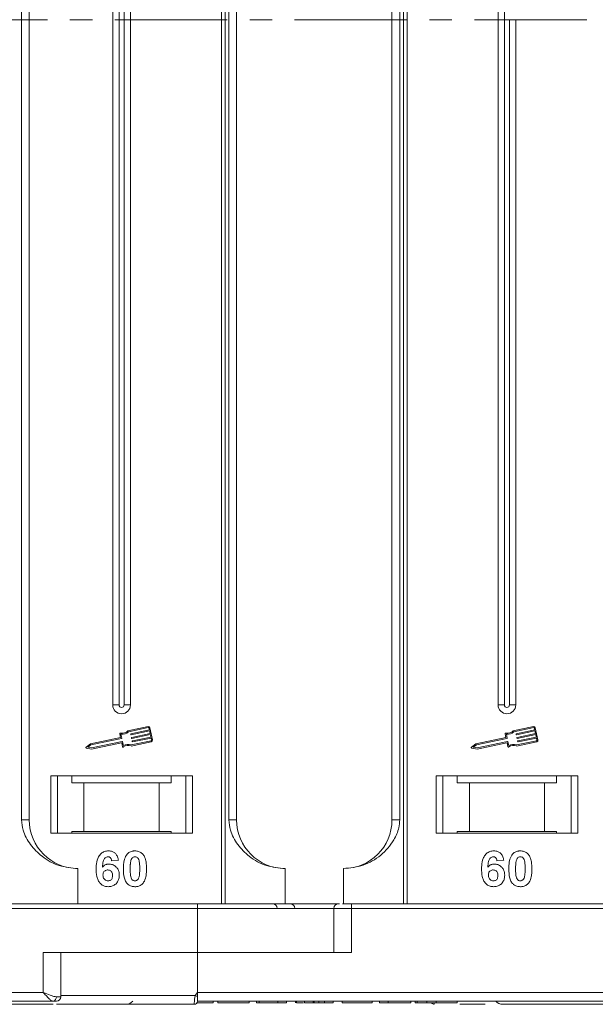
# Model space of a CAD drawing. Header units: millimetres. Extents: x -645 to 830, y -176 to 857.
# Tile 20 of 76: x 77 to 142, y 53 to 165. Entities that reach past the tile are written whole.
import ezdxf

# ---------------------------------------------------------------- set-up
doc = ezdxf.new("R2010")
doc.units = ezdxf.units.MM
doc.linetypes.add('CENTERX2', pattern=[20.32, 12.7, -2.54, 2.54, -2.54])

msp = doc.modelspace()

# ---------------------------------------------------------------- linework, layer by layer
at = {"color": 7, "linetype": 'Continuous', "lineweight": 15}
for p, q in [((100.004, 264.526), (100.004, 164.526)), ((100.423, 164.526), (100.423, 264.526)), ((120.579, 264.526), (120.579, 164.526)), ((120.998, 164.526), (120.998, 264.526)), ((77.401, 255.026), (77.401, 164.526)), ((78.286, 164.526), (78.286, 255.026)), ((100.83, 255.026), (100.83, 164.526)), ((101.716, 164.526), (101.716, 255.026)), ((119.286, 255.026), (119.286, 164.526)), ((120.172, 164.526), (120.172, 255.026)), ((87.716, 242.026), (87.716, 164.526)), ((88.431, 242.026), (88.431, 164.526)), ((89.001, 164.526), (89.001, 242.026)), ((89.716, 164.526), (89.716, 242.026)), ((131.286, 242.026), (131.286, 164.526)), ((132.001, 242.026), (132.001, 164.526)), ((77.401, 164.526), (77.401, 74.026)), ((78.286, 74.026), (78.286, 164.526)), ((87.716, 164.526), (87.716, 87.026)), ((88.431, 164.526), (88.431, 87.026)), ((89.001, 87.026), (89.001, 164.526)), ((89.716, 87.026), (89.716, 164.526)), ((100.004, 164.526), (100.004, 64.526)), ((100.423, 64.526), (100.423, 164.526)), ((100.83, 164.526), (100.83, 74.026)), ((101.716, 74.026), (101.716, 164.526)), ((119.286, 164.526), (119.286, 74.026)), ((120.172, 74.026), (120.172, 164.526)), ((120.579, 164.526), (120.579, 64.526)), ((120.998, 64.526), (120.998, 164.526)), ((131.286, 164.526), (131.286, 87.026)), ((132.001, 164.526), (132.001, 87.026)), ((132.571, 87.026), (132.571, 164.526)), ((133.286, 87.026), (133.286, 164.526)), ((88.431, 87.026), (87.716, 87.026)), ((89.716, 87.026), (89.001, 87.026)), ((132.001, 87.026), (131.286, 87.026)), ((133.286, 87.026), (132.571, 87.026)), ((88.511, 83.781), (88.605, 83.336)), ((88.645, 83.718), (88.738, 83.274)), ((91.712, 84.593), (89.434, 84.111)), ((91.736, 84.478), (89.494, 84.004)), ((89.761, 83.671), (89.749, 83.728)), ((89.772, 83.763), (91.855, 84.203)), ((91.879, 84.088), (89.796, 83.648)), ((89.857, 83.361), (91.94, 83.801)), ((91.964, 83.686), (89.881, 83.246)), ((91.855, 84.203), (91.806, 84.433)), ((91.94, 83.801), (91.879, 84.088)), ((92.212, 83.078), (91.921, 84.457)), ((92.025, 83.398), (91.964, 83.686)), ((132.082, 83.781), (132.176, 83.336)), ((132.215, 83.718), (132.309, 83.274)), ((135.283, 84.593), (133.004, 84.111)), ((135.307, 84.478), (133.064, 84.004)), ((133.332, 83.671), (133.32, 83.728)), ((133.343, 83.763), (135.425, 84.203)), ((135.449, 84.088), (133.367, 83.648)), ((133.428, 83.361), (135.51, 83.801)), ((135.534, 83.686), (133.452, 83.246)), ((135.425, 84.203), (135.377, 84.433)), ((135.51, 83.801), (135.449, 84.088)), ((135.783, 83.078), (135.491, 84.457)), ((135.595, 83.398), (135.534, 83.686)), ((85.207, 82.618), (84.705, 82.267)), ((85.254, 82.508), (84.885, 82.25)), ((88.605, 83.336), (85.207, 82.618)), ((88.716, 83.24), (85.254, 82.508)), ((85.327, 82.163), (88.789, 82.895)), ((85.328, 82.044), (88.698, 82.756)), ((88.733, 82.733), (88.821, 82.317)), ((88.823, 82.872), (88.917, 82.428)), ((89.798, 82.388), (92.076, 82.869)), ((89.809, 82.51), (92.052, 82.984)), ((89.846, 83.268), (89.834, 83.326)), ((89.931, 82.866), (89.919, 82.924)), ((89.942, 82.958), (92.025, 83.398)), ((92.049, 83.284), (89.966, 82.844)), ((92.097, 83.054), (92.049, 83.284)), ((128.777, 82.618), (128.275, 82.267)), ((128.825, 82.508), (128.456, 82.25)), ((132.176, 83.336), (128.777, 82.618)), ((132.286, 83.24), (128.825, 82.508)), ((128.898, 82.163), (132.359, 82.895)), ((128.899, 82.044), (132.268, 82.756)), ((132.303, 82.733), (132.391, 82.317)), ((132.394, 82.872), (132.488, 82.428)), ((133.368, 82.388), (135.647, 82.869)), ((133.38, 82.51), (135.623, 82.984)), ((133.417, 83.268), (133.405, 83.326)), ((133.502, 82.866), (133.49, 82.924)), ((133.512, 82.958), (135.595, 83.398)), ((135.619, 83.284), (133.537, 82.844)), ((135.668, 83.054), (135.619, 83.284)), ((84.727, 82.161), (85.328, 82.044)), ((84.885, 82.25), (85.327, 82.163)), ((128.297, 82.161), (128.899, 82.044)), ((128.456, 82.25), (128.898, 82.163)), ((96.716, 79.026), (80.716, 79.026)), ((80.716, 79.026), (80.716, 72.526)), ((81.466, 72.526), (81.466, 79.026)), ((83.102, 79.026), (83.102, 78.226)), ((83.102, 78.226), (84.466, 78.226)), ((84.466, 78.226), (84.466, 72.726)), ((84.466, 78.226), (92.966, 78.226)), ((92.966, 72.726), (92.966, 78.226)), ((92.966, 78.226), (94.329, 78.226)), ((94.329, 78.226), (94.329, 79.026)), ((95.966, 79.026), (95.966, 72.526)), ((96.716, 72.526), (96.716, 79.026)), ((140.286, 79.026), (124.286, 79.026)), ((124.286, 79.026), (124.286, 72.526)), ((125.036, 72.526), (125.036, 79.026)), ((126.673, 79.026), (126.673, 78.226)), ((126.673, 78.226), (128.036, 78.226)), ((128.036, 78.226), (128.036, 72.726)), ((128.036, 78.226), (136.536, 78.226)), ((136.536, 72.726), (136.536, 78.226)), ((136.536, 78.226), (137.9, 78.226)), ((137.9, 78.226), (137.9, 79.026)), ((139.536, 79.026), (139.536, 72.526)), ((140.286, 72.526), (140.286, 79.026)), ((77.401, 74.026), (78.286, 74.026)), ((100.83, 74.026), (101.716, 74.026)), ((119.286, 74.026), (120.172, 74.026)), ((80.716, 72.526), (96.716, 72.526)), ((84.466, 72.726), (83.102, 72.726)), ((83.102, 72.526), (83.102, 72.726)), ((84.466, 72.726), (92.966, 72.726)), ((94.329, 72.726), (92.966, 72.726)), ((94.329, 72.726), (94.329, 72.526)), ((124.286, 72.526), (140.286, 72.526)), ((128.036, 72.726), (126.673, 72.726)), ((126.673, 72.526), (126.673, 72.726)), ((128.036, 72.726), (136.536, 72.726)), ((137.9, 72.726), (136.536, 72.726)), ((137.9, 72.726), (137.9, 72.526)), ((88.357, 69.482), (87.588, 69.398)), ((131.927, 69.482), (131.158, 69.398)), ((83.786, 68.526), (83.786, 64.526)), ((107.216, 68.526), (107.216, 64.526)), ((113.786, 64.526), (113.786, 68.526)), ((97.286, 64.526), (47.715, 64.526)), ((47.715, 64.026), (97.286, 64.026)), ((97.286, 64.026), (97.286, 64.526)), ((97.286, 64.026), (97.286, 59.026)), ((97.286, 64.026), (112.715, 64.026)), ((112.715, 64.026), (112.715, 59.026)), ((112.715, 64.026), (114.715, 64.026)), ((114.715, 64.026), (114.715, 64.526)), ((164.286, 64.526), (114.715, 64.526)), ((114.715, 59.026), (114.715, 64.026)), ((114.715, 64.026), (164.286, 64.026)), ((97.286, 59.026), (79.858, 59.026)), ((79.858, 59.026), (79.858, 54.526)), ((81.858, 54.026), (81.858, 59.026)), ((97.286, 54.526), (97.286, 59.026)), ((97.286, 59.026), (114.715, 59.026)), ((79.858, 54.526), (30.286, 54.526)), ((30.286, 53.526), (80.976, 53.526)), ((81.349, 54.026), (81.858, 54.026)), ((81.858, 54.176), (97.052, 54.176)), ((97.052, 54.176), (97.286, 54.526)), ((146.858, 54.526), (97.286, 54.526)), ((97.286, 53.528), (97.286, 53.526)), ((97.286, 53.526), (147.976, 53.526)), ((97.286, 53.526), (121.914, 53.526)), ((99.088, 53.526), (99.088, 53.326)), ((99.6, 53.326), (99.6, 53.526)), ((103.126, 53.526), (103.126, 53.326)), ((103.959, 53.526), (103.959, 53.326)), ((104.28, 53.526), (104.28, 53.326)), ((106.395, 53.326), (106.395, 53.526)), ((107.357, 53.526), (107.357, 53.326)), ((108.382, 53.526), (108.382, 53.326)), ((108.492, 53.526), (108.492, 53.326)), ((109.414, 53.526), (109.414, 53.326)), ((110.376, 53.526), (110.376, 53.326)), ((110.506, 53.526), (110.506, 53.326)), ((111.021, 53.526), (111.021, 53.326)), ((111.658, 53.526), (111.658, 53.326)), ((112.62, 53.526), (112.62, 53.326)), ((113.645, 53.526), (113.645, 53.326)), ((117.043, 53.526), (117.043, 53.326)), ((117.876, 53.526), (117.876, 53.326)), ((118.838, 53.526), (118.838, 53.326)), ((121.402, 53.526), (121.402, 53.326)), ((121.914, 53.526), (121.914, 53.326)), ((122.138, 53.526), (122.138, 53.326)), ((123.226, 53.526), (123.226, 53.326)), ((124.279, 53.526), (124.279, 53.326)), ((126.658, 53.526), (126.658, 53.326)), ((96.936, 53.176), (96.936, 53.176)), ((99.6, 53.326), (103.126, 53.326)), ((103.959, 53.326), (104.28, 53.326)), ((104.28, 53.326), (106.395, 53.326)), ((106.395, 53.326), (107.357, 53.326)), ((110.376, 53.326), (109.414, 53.326)), ((111.658, 53.326), (112.62, 53.326)), ((113.645, 53.326), (117.043, 53.326)), ((117.876, 53.326), (118.838, 53.326)), ((118.838, 53.326), (121.402, 53.326)), ((124.066, 53.176), (124.066, 53.176))]:
    msp.add_line(p, q, dxfattribs=at)
at = {"color": 1, "linetype": 'CENTERX2', "lineweight": 13}
msp.add_line((689.94, 164.526), (-148.143, 164.526), dxfattribs=at)
at = {"color": 7, "linetype": 'Continuous', "lineweight": 15}
for centre, radius, start, end in [((88.716, 87.026), 1, 180, 0), ((88.716, 87.026), 0.285, 180, 0), ((132.286, 87.026), 1, 180, 0), ((132.286, 87.026), 0.285, 180, 0), ((88.569, 83.793), 0.0587, 76.41469, 191.9297), ((88.788, 84.698), 0.873, 256.41469, 317.74736), ((88.788, 84.698), 0.99, 261.69305, 315.48899), ((89.778, 83.734), 0.0294, 101.9297, 191.9297), ((89.79, 83.677), 0.0294, 191.9297, 281.9297), ((91.749, 84.42), 0.176, 11.9297, 101.9297), ((91.749, 84.42), 0.0587, 11.9297, 101.9297), ((132.139, 83.793), 0.0587, 76.41469, 191.9297), ((132.358, 84.698), 0.873, 256.41469, 317.74736), ((132.358, 84.698), 0.99, 261.69305, 315.48899), ((133.349, 83.734), 0.0294, 101.9297, 191.9297), ((133.361, 83.677), 0.0294, 191.9297, 281.9297), ((135.319, 84.42), 0.176, 11.9297, 101.9297), ((135.319, 84.42), 0.0587, 11.9297, 101.9297), ((88.704, 82.727), 0.0294, 11.9297, 101.9297), ((88.71, 83.268), 0.0294, 281.9297, 11.9297), ((88.795, 82.866), 0.0294, 11.9297, 101.9297), ((89.444, 81.59), 0.873, 66.11204, 127.44471), ((89.444, 81.59), 0.99, 68.37041, 122.16635), ((89.863, 83.332), 0.0294, 101.9297, 191.9297), ((89.875, 83.274), 0.0294, 191.9297, 281.9297), ((89.948, 82.93), 0.0294, 101.9297, 191.9297), ((89.96, 82.872), 0.0294, 191.9297, 281.9297), ((92.04, 83.042), 0.0587, 281.9297, 11.9297), ((92.04, 83.042), 0.176, 281.9297, 11.9297), ((132.275, 82.727), 0.0294, 11.9297, 101.9297), ((132.28, 83.268), 0.0294, 281.9297, 11.9297), ((132.365, 82.866), 0.0294, 11.9297, 101.9297), ((133.015, 81.59), 0.873, 66.11204, 127.44471), ((133.015, 81.59), 0.99, 68.37041, 122.16635), ((133.434, 83.332), 0.0294, 101.9297, 191.9297), ((133.446, 83.274), 0.0294, 191.9297, 281.9297), ((133.519, 82.93), 0.0294, 101.9297, 191.9297), ((133.531, 82.872), 0.0294, 191.9297, 281.9297), ((135.61, 83.042), 0.0587, 281.9297, 11.9297), ((135.61, 83.042), 0.176, 281.9297, 11.9297), ((84.738, 82.219), 0.0587, 124.95116, 258.90824), ((88.878, 82.329), 0.0587, 191.9297, 307.44471), ((128.309, 82.219), 0.0587, 124.95116, 258.90824), ((132.449, 82.329), 0.0587, 191.9297, 307.44471), ((83.786, 74.026), 5.5, 180, 270), ((107.216, 74.026), 5.5, 180, 270), ((113.786, 74.026), 5.5, 270, 0), ((105.804, 64.026), 0.5, 0, 90), ((107.787, 64.026), 0.5, 0, 90), ((113.215, 64.026), 0.5, 90, 180), ((80.901, 53.971), 0.451, 279.5202, 7.08135), ((81.358, 54.026), 0.5, 270, 0), ((89.216, 54.176), 1, 270, 319.04573), ((96.936, 53.526), 0.35, 269.99809, 359.99965), ((132.83, 121.103), 75.89, 241.87179, 242.07191), ((131.786, 54.176), 1, 221.2946, 270), ((124.066, 53.526), 0.35, 215.64347, 270.00182)]:
    msp.add_arc(centre, radius, start, end, dxfattribs=at)
for points, knots in [([(77.401, 74.026), (77.444, 73.635), (77.556, 72.637), (78.379, 71.183), (79.749, 69.77), (81.615, 68.733), (83.065, 68.595), (83.786, 68.526)], [0, 0, 0, 0, 0.1257134, 0.3212757, 0.5244662, 0.763484, 1, 1, 1, 1]), ([(100.83, 74.026), (100.874, 73.635), (100.985, 72.637), (101.809, 71.183), (103.179, 69.77), (105.044, 68.733), (106.494, 68.595), (107.216, 68.526)], [0, 0, 0, 0, 0.1257134, 0.3212757, 0.5244662, 0.763484, 1, 1, 1, 1]), ([(113.786, 68.526), (114.546, 68.603), (116.066, 68.755), (118.088, 69.945), (119.42, 71.496), (120.081, 72.94), (120.147, 73.732), (120.172, 74.026)], [0, 0, 0, 0, 0.2490962, 0.4982428, 0.745205, 0.90541, 1, 1, 1, 1]), ([(85.844, 68.472), (85.847, 68.606), (85.856, 69.007), (85.946, 69.563), (86.224, 70.071), (86.571, 70.374), (86.941, 70.512), (87.174, 70.522), (87.259, 70.526)], [0, 0, 0, 0, 0.1423372, 0.4291269, 0.5899433, 0.7512055, 0.9098946, 1, 1, 1, 1]), ([(87.259, 70.526), (87.395, 70.515), (87.641, 70.496), (87.954, 70.312), (88.195, 70.035), (88.31, 69.739), (88.346, 69.539), (88.357, 69.482)], [0, 0, 0, 0, 0.2426908, 0.4390024, 0.635006, 0.8950587, 1, 1, 1, 1]), ([(89.317, 70.12), (89.361, 70.17), (89.451, 70.272), (89.62, 70.388), (89.809, 70.471), (89.978, 70.509), (90.119, 70.524), (90.192, 70.525), (90.229, 70.526)], [0, 0, 0, 0, 0.1937762, 0.3936, 0.5878635, 0.7889077, 0.894169, 1, 1, 1, 1]), ([(90.229, 70.526), (90.295, 70.524), (90.43, 70.519), (90.628, 70.475), (90.819, 70.398), (90.963, 70.299), (91.07, 70.201), (91.119, 70.144), (91.144, 70.115)], [0, 0, 0, 0, 0.1926273, 0.3886837, 0.5820134, 0.7832006, 0.8910383, 1, 1, 1, 1]), ([(129.414, 68.472), (129.417, 68.606), (129.426, 69.007), (129.517, 69.563), (129.795, 70.071), (130.142, 70.374), (130.512, 70.512), (130.745, 70.522), (130.83, 70.526)], [0, 0, 0, 0, 0.1423372, 0.4291269, 0.5899433, 0.7512055, 0.9098946, 1, 1, 1, 1]), ([(130.83, 70.526), (130.966, 70.515), (131.212, 70.496), (131.524, 70.312), (131.765, 70.035), (131.881, 69.739), (131.917, 69.539), (131.927, 69.482)], [0, 0, 0, 0, 0.2426908, 0.4390024, 0.635006, 0.8950587, 1, 1, 1, 1]), ([(132.887, 70.12), (132.932, 70.17), (133.022, 70.272), (133.191, 70.388), (133.379, 70.471), (133.549, 70.509), (133.69, 70.524), (133.763, 70.525), (133.799, 70.526)], [0, 0, 0, 0, 0.1937762, 0.3936, 0.5878635, 0.7889077, 0.894169, 1, 1, 1, 1]), ([(133.799, 70.526), (133.866, 70.524), (134.001, 70.519), (134.199, 70.475), (134.389, 70.398), (134.534, 70.299), (134.641, 70.201), (134.69, 70.144), (134.714, 70.115)], [0, 0, 0, 0, 0.1926273, 0.3886837, 0.5820134, 0.7832006, 0.8910383, 1, 1, 1, 1]), ([(87.16, 69.859), (87.106, 69.854), (86.998, 69.843), (86.846, 69.743), (86.704, 69.571), (86.596, 69.209), (86.571, 68.909), (86.555, 68.704)], [0, 0, 0, 0, 0.1120492, 0.2243802, 0.3701146, 0.5702758, 1, 1, 1, 1]), ([(86.555, 68.704), (86.601, 68.752), (86.695, 68.85), (86.841, 68.942), (86.968, 68.992), (87.067, 69.02), (87.171, 69.035), (87.242, 69.038), (87.277, 69.039)], [0, 0, 0, 0, 0.2436536, 0.4957602, 0.6178923, 0.7415029, 0.8700251, 1, 1, 1, 1]), ([(87.588, 69.398), (87.575, 69.476), (87.556, 69.597), (87.465, 69.742), (87.36, 69.823), (87.252, 69.855), (87.186, 69.858), (87.16, 69.859)], [0, 0, 0, 0, 0.33383999, 0.52454673, 0.71637239, 0.89182439, 1, 1, 1, 1]), ([(87.277, 69.039), (87.413, 69.027), (87.685, 69.002), (88.034, 68.786), (88.299, 68.485), (88.441, 68.132), (88.454, 67.888), (88.459, 67.779)], [0, 0, 0, 0, 0.2102159, 0.4219747, 0.6200164, 0.8310369, 1, 1, 1, 1]), ([(88.921, 68.507), (88.923, 68.64), (88.928, 68.944), (89.001, 69.471), (89.142, 69.891), (89.299, 70.097), (89.317, 70.12)], [0, 0, 0, 0, 0.2373811, 0.5389182, 0.9490817, 1, 1, 1, 1]), ([(89.69, 68.499), (89.691, 68.566), (89.692, 68.699), (89.697, 68.88), (89.707, 69.041), (89.722, 69.184), (89.74, 69.327), (89.764, 69.42), (89.776, 69.467)], [0, 0, 0, 0, 0.20527, 0.4106157, 0.5571475, 0.7038444, 0.8514751, 1, 1, 1, 1]), ([(89.776, 69.467), (89.799, 69.536), (89.837, 69.648), (89.946, 69.774), (90.069, 69.84), (90.168, 69.857), (90.222, 69.859), (90.229, 69.859)], [0, 0, 0, 0, 0.3348035, 0.5425606, 0.750382, 0.9707212, 1, 1, 1, 1]), ([(90.229, 69.859), (90.286, 69.854), (90.387, 69.843), (90.516, 69.769), (90.626, 69.629), (90.726, 69.357), (90.762, 68.961), (90.765, 68.654), (90.767, 68.499)], [0, 0, 0, 0, 0.1056461, 0.1862213, 0.267042, 0.4315406, 0.7127076, 1, 1, 1, 1]), ([(91.144, 70.115), (91.183, 70.061), (91.262, 69.951), (91.368, 69.72), (91.457, 69.424), (91.508, 69.093), (91.532, 68.783), (91.535, 68.594), (91.536, 68.499)], [0, 0, 0, 0, 0.118432, 0.2393289, 0.4494336, 0.6641784, 0.8318201, 1, 1, 1, 1]), ([(130.731, 69.859), (130.677, 69.854), (130.569, 69.843), (130.416, 69.743), (130.275, 69.571), (130.166, 69.209), (130.142, 68.909), (130.125, 68.704)], [0, 0, 0, 0, 0.1120492, 0.2243802, 0.3701146, 0.5702758, 1, 1, 1, 1]), ([(130.125, 68.704), (130.172, 68.752), (130.266, 68.85), (130.411, 68.942), (130.539, 68.992), (130.638, 69.02), (130.741, 69.035), (130.812, 69.038), (130.848, 69.039)], [0, 0, 0, 0, 0.24365362, 0.49576024, 0.6178923, 0.74150292, 0.8700251, 1, 1, 1, 1]), ([(131.158, 69.398), (131.146, 69.476), (131.126, 69.597), (131.036, 69.742), (130.93, 69.823), (130.822, 69.855), (130.756, 69.858), (130.731, 69.859)], [0, 0, 0, 0, 0.33384, 0.5245467, 0.7163724, 0.8918244, 1, 1, 1, 1]), ([(130.848, 69.039), (130.984, 69.027), (131.256, 69.002), (131.604, 68.786), (131.87, 68.485), (132.011, 68.132), (132.024, 67.888), (132.03, 67.779)], [0, 0, 0, 0, 0.2102159, 0.4219747, 0.6200164, 0.8310369, 1, 1, 1, 1]), ([(132.491, 68.507), (132.494, 68.64), (132.499, 68.944), (132.571, 69.471), (132.712, 69.891), (132.87, 70.097), (132.887, 70.12)], [0, 0, 0, 0, 0.2373811, 0.5389182, 0.9490817, 1, 1, 1, 1]), ([(133.261, 68.499), (133.261, 68.566), (133.262, 68.699), (133.268, 68.88), (133.278, 69.041), (133.292, 69.184), (133.311, 69.327), (133.334, 69.42), (133.346, 69.467)], [0, 0, 0, 0, 0.20527, 0.4106157, 0.5571475, 0.7038444, 0.8514751, 1, 1, 1, 1]), ([(133.346, 69.467), (133.37, 69.536), (133.408, 69.648), (133.516, 69.774), (133.64, 69.84), (133.739, 69.857), (133.793, 69.859), (133.799, 69.859)], [0, 0, 0, 0, 0.3348035, 0.5425606, 0.750382, 0.9707212, 1, 1, 1, 1]), ([(133.799, 69.859), (133.856, 69.854), (133.958, 69.843), (134.086, 69.769), (134.197, 69.629), (134.296, 69.357), (134.333, 68.961), (134.336, 68.654), (134.338, 68.499)], [0, 0, 0, 0, 0.1056461, 0.1862213, 0.267042, 0.4315406, 0.7127076, 1, 1, 1, 1]), ([(134.714, 70.115), (134.753, 70.061), (134.833, 69.951), (134.938, 69.72), (135.028, 69.424), (135.078, 69.093), (135.103, 68.783), (135.106, 68.594), (135.107, 68.499)], [0, 0, 0, 0, 0.118432, 0.2393289, 0.4494336, 0.6641784, 0.8318201, 1, 1, 1, 1]), ([(87.201, 66.475), (87.066, 66.485), (86.795, 66.507), (86.435, 66.708), (86.143, 67.013), (85.903, 67.549), (85.848, 68.059), (85.845, 68.414), (85.844, 68.472)], [0, 0, 0, 0, 0.1482689, 0.2976473, 0.4424214, 0.6078512, 0.9356585, 1, 1, 1, 1]), ([(86.613, 67.797), (86.618, 67.879), (86.626, 68.015), (86.717, 68.185), (86.84, 68.294), (86.988, 68.362), (87.096, 68.369), (87.148, 68.372)], [0, 0, 0, 0, 0.27672092, 0.45687046, 0.63700743, 0.8240683, 1, 1, 1, 1]), ([(87.148, 68.372), (87.215, 68.367), (87.34, 68.357), (87.501, 68.263), (87.62, 68.127), (87.682, 67.943), (87.687, 67.81), (87.69, 67.74)], [0, 0, 0, 0, 0.2137567, 0.3949441, 0.5765849, 0.7773109, 1, 1, 1, 1]), ([(90.229, 66.475), (90.093, 66.485), (89.822, 66.506), (89.468, 66.703), (89.179, 67.017), (88.946, 67.628), (88.931, 68.149), (88.921, 68.507)], [0, 0, 0, 0, 0.14752772, 0.29656947, 0.43214005, 0.60873738, 1, 1, 1, 1]), ([(90.229, 67.142), (90.16, 67.15), (90.05, 67.162), (89.921, 67.249), (89.819, 67.4), (89.726, 67.672), (89.696, 68.061), (89.692, 68.352), (89.69, 68.499)], [0, 0, 0, 0, 0.125351, 0.2021974, 0.2791824, 0.4597421, 0.727968, 1, 1, 1, 1]), ([(90.767, 68.499), (90.767, 68.432), (90.766, 68.299), (90.76, 68.118), (90.75, 67.957), (90.736, 67.815), (90.717, 67.673), (90.693, 67.581), (90.681, 67.534)], [0, 0, 0, 0, 0.2059417, 0.4119594, 0.558149, 0.7045024, 0.8518015, 1, 1, 1, 1]), ([(91.536, 68.499), (91.534, 68.365), (91.529, 68.062), (91.458, 67.542), (91.32, 67.12), (91.163, 66.911), (91.14, 66.881)], [0, 0, 0, 0, 0.2366286, 0.5373614, 0.9329864, 1, 1, 1, 1]), ([(130.772, 66.475), (130.637, 66.485), (130.365, 66.507), (130.005, 66.708), (129.713, 67.013), (129.473, 67.549), (129.419, 68.059), (129.415, 68.414), (129.414, 68.472)], [0, 0, 0, 0, 0.1482689, 0.2976473, 0.4424214, 0.6078512, 0.9356585, 1, 1, 1, 1]), ([(130.184, 67.797), (130.189, 67.879), (130.197, 68.015), (130.288, 68.185), (130.41, 68.294), (130.559, 68.362), (130.666, 68.369), (130.718, 68.372)], [0, 0, 0, 0, 0.27672092, 0.45687046, 0.63700743, 0.8240683, 1, 1, 1, 1]), ([(130.718, 68.372), (130.786, 68.367), (130.911, 68.357), (131.071, 68.263), (131.19, 68.127), (131.252, 67.943), (131.258, 67.81), (131.261, 67.74)], [0, 0, 0, 0, 0.21375674, 0.39494411, 0.57658486, 0.77731093, 1, 1, 1, 1]), ([(133.799, 66.475), (133.664, 66.485), (133.392, 66.506), (133.038, 66.703), (132.75, 67.017), (132.517, 67.628), (132.502, 68.149), (132.491, 68.507)], [0, 0, 0, 0, 0.1475277, 0.2965695, 0.43214, 0.6087374, 1, 1, 1, 1]), ([(133.799, 67.142), (133.731, 67.15), (133.621, 67.162), (133.492, 67.249), (133.389, 67.4), (133.296, 67.672), (133.267, 68.061), (133.263, 68.352), (133.261, 68.499)], [0, 0, 0, 0, 0.125351, 0.2021974, 0.2791824, 0.4597421, 0.727968, 1, 1, 1, 1]), ([(134.338, 68.499), (134.337, 68.432), (134.336, 68.299), (134.33, 68.118), (134.32, 67.957), (134.306, 67.815), (134.287, 67.673), (134.264, 67.581), (134.252, 67.534)], [0, 0, 0, 0, 0.2059417, 0.4119594, 0.558149, 0.7045024, 0.8518015, 1, 1, 1, 1]), ([(135.107, 68.499), (135.105, 68.365), (135.099, 68.062), (135.029, 67.542), (134.891, 67.12), (134.734, 66.911), (134.711, 66.881)], [0, 0, 0, 0, 0.2366286, 0.5373614, 0.9329864, 1, 1, 1, 1]), ([(87.186, 67.142), (87.118, 67.149), (86.981, 67.163), (86.806, 67.28), (86.679, 67.437), (86.622, 67.62), (86.616, 67.739), (86.613, 67.797)], [0, 0, 0, 0, 0.2079047, 0.4199807, 0.6306256, 0.821735, 1, 1, 1, 1]), ([(87.69, 67.74), (87.686, 67.654), (87.68, 67.517), (87.606, 67.338), (87.496, 67.229), (87.352, 67.155), (87.245, 67.146), (87.186, 67.142)], [0, 0, 0, 0, 0.28869741, 0.46355259, 0.63994173, 0.80180841, 1, 1, 1, 1]), ([(88.459, 67.779), (88.452, 67.645), (88.436, 67.375), (88.27, 66.994), (87.985, 66.694), (87.611, 66.503), (87.338, 66.484), (87.201, 66.475)], [0, 0, 0, 0, 0.19783085, 0.39729982, 0.59891019, 0.79874116, 1, 1, 1, 1]), ([(90.681, 67.534), (90.658, 67.465), (90.62, 67.354), (90.512, 67.228), (90.391, 67.162), (90.292, 67.144), (90.237, 67.142), (90.229, 67.142)], [0, 0, 0, 0, 0.3336776, 0.54041252, 0.7472639, 0.96120914, 1, 1, 1, 1]), ([(91.14, 66.881), (91.096, 66.831), (91.006, 66.729), (90.837, 66.613), (90.648, 66.53), (90.479, 66.492), (90.338, 66.477), (90.265, 66.476), (90.229, 66.475)], [0, 0, 0, 0, 0.1937693, 0.3935642, 0.587886, 0.7891312, 0.8942826, 1, 1, 1, 1]), ([(130.757, 67.142), (130.689, 67.149), (130.552, 67.163), (130.377, 67.28), (130.25, 67.437), (130.192, 67.62), (130.186, 67.739), (130.184, 67.797)], [0, 0, 0, 0, 0.2079047, 0.4199807, 0.6306256, 0.821735, 1, 1, 1, 1]), ([(131.261, 67.74), (131.257, 67.654), (131.25, 67.517), (131.177, 67.338), (131.067, 67.229), (130.923, 67.155), (130.816, 67.146), (130.757, 67.142)], [0, 0, 0, 0, 0.28869741, 0.46355259, 0.63994173, 0.80180841, 1, 1, 1, 1]), ([(132.03, 67.779), (132.022, 67.645), (132.006, 67.375), (131.841, 66.994), (131.555, 66.694), (131.182, 66.503), (130.909, 66.484), (130.772, 66.475)], [0, 0, 0, 0, 0.1978309, 0.3972998, 0.5989102, 0.7987412, 1, 1, 1, 1]), ([(134.252, 67.534), (134.228, 67.465), (134.19, 67.354), (134.083, 67.228), (133.961, 67.162), (133.862, 67.144), (133.807, 67.142), (133.799, 67.142)], [0, 0, 0, 0, 0.3336776, 0.54041252, 0.7472639, 0.96120914, 1, 1, 1, 1]), ([(134.711, 66.881), (134.667, 66.831), (134.576, 66.729), (134.408, 66.613), (134.219, 66.53), (134.05, 66.492), (133.908, 66.477), (133.836, 66.476), (133.799, 66.475)], [0, 0, 0, 0, 0.1937693, 0.3935642, 0.587886, 0.7891312, 0.8942826, 1, 1, 1, 1]), ([(113.344, 64.526), (113.053, 64.526), (111.808, 64.526), (109.162, 64.526), (105.439, 64.526), (101.352, 64.526), (98.628, 64.526), (97.286, 64.526)], [0, 0, 0, 0, 0.0605193, 0.2591476, 0.5131881, 0.7603103, 1, 1, 1, 1]), ([(114.715, 64.526), (114.556, 64.526), (114.23, 64.526), (113.87, 64.526), (113.727, 64.526), (113.694, 64.526)], [0, 0, 0, 0, 0.4212182, 0.866389, 1, 1, 1, 1]), ([(80.976, 53.526), (80.908, 53.543), (80.764, 53.579), (80.485, 53.829), (80.175, 54.159), (79.964, 54.404), (79.858, 54.526)], [0, 0, 0, 0, 0.2343503, 0.4981953, 0.748869, 1, 1, 1, 1]), ([(79.858, 54.526), (80.128, 54.41), (80.546, 54.229), (81.044, 54.058), (81.254, 54.036), (81.349, 54.026)], [0, 0, 0, 0, 0.4984129, 0.772928, 1, 1, 1, 1]), ([(96.936, 53.176), (96.936, 53.183), (96.935, 53.197), (96.936, 53.3), (96.938, 53.446), (96.95, 53.629), (96.969, 53.812), (96.999, 53.998), (97.035, 54.12), (97.052, 54.176)], [0, 0, 0, 0, 0.172016, 0.3127556, 0.4995985, 0.630391, 0.7580256, 0.8892284, 1, 1, 1, 1]), ([(97.286, 54.052), (97.286, 53.959), (97.286, 53.774), (97.286, 53.612), (97.286, 53.582), (97.286, 53.573)], [0, 0, 0, 0, 0.412979, 0.8259867, 1, 1, 1, 1]), ([(64.786, 53.176), (64.832, 53.176), (64.926, 53.176), (65.697, 53.176), (66.863, 53.176), (68.334, 53.176), (69.982, 53.176), (71.921, 53.176), (74.884, 53.176), (77.938, 53.176), (80.417, 53.176), (80.976, 53.176)], [0, 0, 0, 0, 0.1161136, 0.2357699, 0.358733, 0.4548178, 0.5508871, 0.6489856, 0.7470683, 0.9429911, 1, 1, 1, 1]), ([(81.358, 53.176), (81.609, 53.176), (82.789, 53.176), (85.336, 53.176), (88.966, 53.176), (92.958, 53.176), (95.624, 53.176), (96.936, 53.176)], [0, 0, 0, 0, 0.0540309, 0.2538509, 0.5096376, 0.7585105, 1, 1, 1, 1]), ([(97.216, 53.326), (97.445, 53.326), (97.939, 53.326), (98.527, 53.326), (98.953, 53.326), (99.078, 53.326), (99.086, 53.326), (99.088, 53.326)], [0, 0, 0, 0, 0.2053153, 0.4404949, 0.6459879, 0.9222463, 1, 1, 1, 1]), ([(108.492, 53.326), (108.546, 53.326), (108.654, 53.326), (108.936, 53.326), (109.174, 53.326), (109.289, 53.326)], [0, 0, 0, 0, 0.3407965, 0.6825727, 1, 1, 1, 1]), ([(110.506, 53.326), (110.487, 53.326), (110.449, 53.326), (110.421, 53.326), (110.402, 53.326), (110.389, 53.326), (110.381, 53.326), (110.378, 53.326), (110.376, 53.326)], [0, 0, 0, 0, 0.1938055, 0.3931273, 0.5440688, 0.6954121, 0.8476129, 1, 1, 1, 1]), ([(111.021, 53.326), (110.98, 53.326), (110.896, 53.326), (110.785, 53.326), (110.692, 53.326), (110.619, 53.326), (110.556, 53.326), (110.523, 53.326), (110.506, 53.326)], [0, 0, 0, 0, 0.202387, 0.4109073, 0.5578292, 0.7094718, 0.8532239, 1, 1, 1, 1]), ([(110.881, 53.326), (110.895, 53.326), (110.996, 53.326), (111.066, 53.326), (111.126, 53.326)], [0, 0, 0, 0, 0.1334596, 1, 1, 1, 1]), ([(111.658, 53.326), (111.655, 53.326), (111.65, 53.326), (111.601, 53.326), (111.511, 53.326), (111.393, 53.326), (111.226, 53.326), (111.099, 53.326), (111.021, 53.326)], [0, 0, 0, 0, 0.2920273, 0.5048541, 0.6139046, 0.723685, 0.8298165, 1, 1, 1, 1]), ([(121.914, 53.326), (121.915, 53.326), (121.916, 53.326), (121.931, 53.326), (121.955, 53.326), (121.997, 53.326), (122.053, 53.326), (122.11, 53.326), (122.138, 53.326)], [0, 0, 0, 0, 0.1539502, 0.3081809, 0.478699, 0.6499612, 0.8242026, 1, 1, 1, 1]), ([(122.138, 53.326), (122.198, 53.326), (122.318, 53.326), (122.635, 53.326), (122.955, 53.326), (123.197, 53.326), (123.226, 53.326)], [0, 0, 0, 0, 0.2508959, 0.5021661, 0.9405117, 1, 1, 1, 1]), ([(123.226, 53.326), (123.288, 53.326), (123.412, 53.326), (123.596, 53.326), (123.772, 53.326), (123.939, 53.326), (124.109, 53.326), (124.222, 53.326), (124.279, 53.326)], [0, 0, 0, 0, 0.1854289, 0.3721896, 0.5277082, 0.6838775, 0.8416784, 1, 1, 1, 1]), ([(124.066, 53.275), (124.066, 53.252), (124.067, 53.191), (124.066, 53.182), (124.066, 53.176)], [0, 0, 0, 0, 0.3778834, 1, 1, 1, 1]), ([(124.279, 53.326), (124.413, 53.326), (124.817, 53.326), (125.471, 53.326), (126.089, 53.326), (126.517, 53.326), (126.648, 53.326), (126.656, 53.326), (126.658, 53.326)], [0, 0, 0, 0, 0.1013981, 0.3069957, 0.5061443, 0.6852619, 0.9245571, 1, 1, 1, 1]), ([(126.961, 53.176), (127.306, 53.176), (128.273, 53.176), (129.216, 53.176), (129.822, 53.176)], [0, 0, 0, 0, 0.3570512, 1, 1, 1, 1]), ([(131.786, 53.176), (131.833, 53.176), (131.928, 53.176), (132.708, 53.176), (133.889, 53.176), (135.379, 53.176), (137.05, 53.176), (139.014, 53.176), (142.017, 53.176), (145.044, 53.176), (147.481, 53.176), (147.976, 53.176)], [0, 0, 0, 0, 0.1168012, 0.2372172, 0.3610077, 0.4577968, 0.5545704, 0.653419, 0.7522518, 0.9496687, 1, 1, 1, 1])]:
    msp.add_open_spline(points, degree=3, knots=knots, dxfattribs=at)
for points in [[(81.358, 53.526), (81.34, 53.526), (81.305, 53.526), (81.086, 53.526), (80.976, 53.526)], [(97.286, 54.526), (97.286, 54.443), (97.286, 54.278), (97.286, 54.127), (97.286, 54.052)]]:
    msp.add_open_spline(points, degree=3, dxfattribs=at)

doc.saveas('drawing.dxf')
